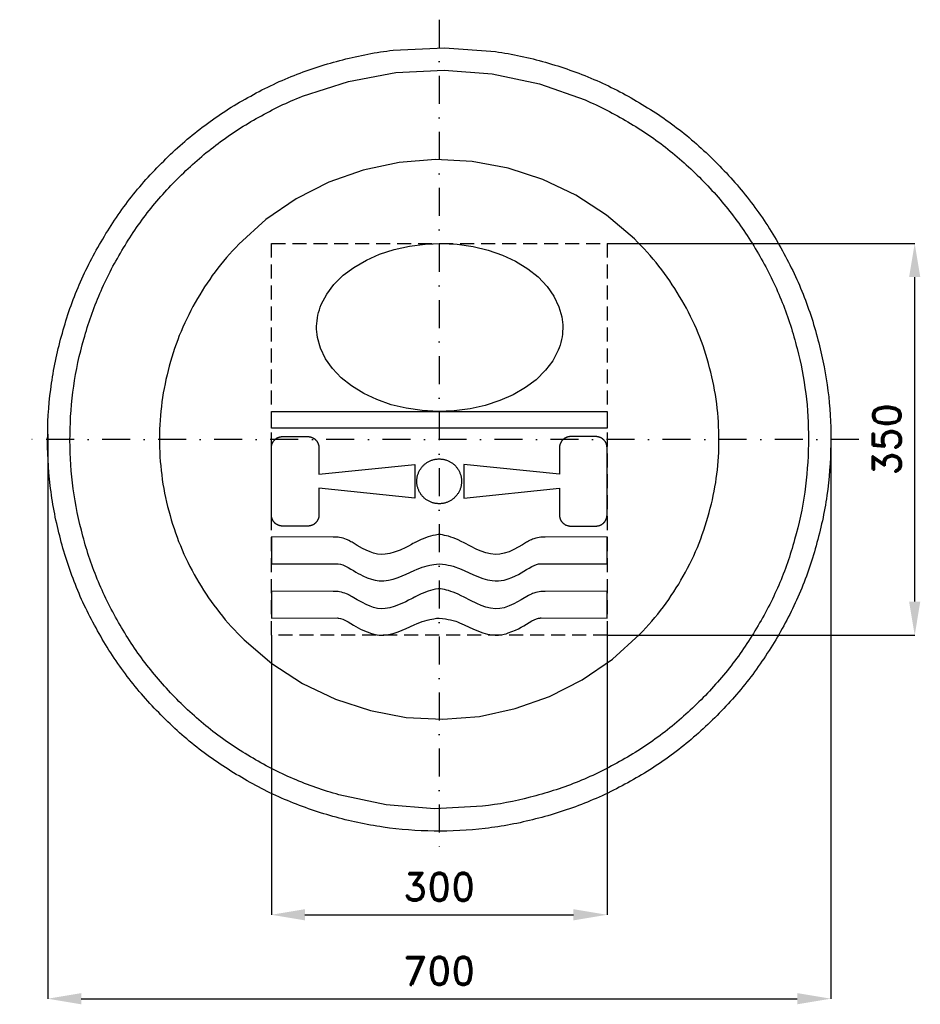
# Model space of a CAD drawing. Header units: millimetres. Extents: x -375 to 430, y -505 to 375.
import ezdxf

# ---------------------------------------------------------------- set-up
doc = ezdxf.new("R2010")
doc.units = ezdxf.units.MM
doc.header["$LTSCALE"] = 5
doc.linetypes.add('ČERCHOVANÁX2', pattern=[2, 1, -0.5, 0, -0.5])
doc.linetypes.add('ČÁRKOVANÁX2', pattern=[1.5, 1, -0.5])
doc.layers.add('Kóty', color=2, linetype='Continuous')
doc.layers.add('Značka', color=7, linetype='Continuous')
doc.styles.get("Standard").update_dxf_attribs({"font": 'romand.shx', "height": 25})
doc.dimstyles.get("Standard").update_dxf_attribs({"dimtxt": 25, "dimasz": 30, "dimexe": 0.18, "dimexo": 0.0625, "dimgap": 12.5, "dimtad": 1, "dimdec": 0, "dimzin": 0, "dimdsep": 46, "dimtxsty": 'Standard', "dimcen": 0.09, "dimadec": 0, "dimazin": 0, "dimtfac": 1, "dimtdec": 0, "dimtofl": 0, "dimtmove": 0, "dimatfit": 3, "dimfxl": 1, "dimtolj": 1, "dimtzin": 0, "dimarcsym": 0})

# ---------------------------------------------------------------- blocks, each defined once
blk = doc.blocks.new('*D2')
at = {"layer": 'Defpoints', "color": 0, "transparency": 16777216}
for p in [(-349.92, 4.7), (350.05, 0.12), (350.05, -499.82)]:
    blk.add_point(p, dxfattribs=at)
at = {"layer": 'Kóty', "color": 0, "lineweight": -2, "transparency": 16777216}
for p, q in [((-349.92, 4.64), (-349.92, -500)), ((350.05, 0.06), (350.05, -500)), ((-319.92, -499.82), (320.05, -499.82))]:
    blk.add_line(p, q, dxfattribs=at)
at = {"layer": 'Kóty', "color": 0, "transparency": 16777216}
for points in [[(-319.92, -494.82), (-319.92, -504.82), (-349.92, -499.82)], [(320.05, -494.82), (320.05, -504.82), (350.05, -499.82)]]:
    blk.add_solid(points, dxfattribs=at)
at = {"layer": 'Kóty', "color": 0, "transparency": 16777216, "insert": (0.06, -474.82), "char_height": 25, "attachment_point": 5}
blk.add_mtext('\\A1;700', dxfattribs=at)
blk = doc.blocks.new('*D3')
at = {"layer": 'Defpoints', "color": 0, "transparency": 16777216}
for p in [(150, 175), (425.04, 175), (150, -175)]:
    blk.add_point(p, dxfattribs=at)
at = {"layer": 'Kóty', "color": 0, "lineweight": -2, "transparency": 16777216}
for p, q in [((150.06, 175), (425.22, 175)), ((425.04, -145), (425.04, 145)), ((150.06, -175), (425.22, -175))]:
    blk.add_line(p, q, dxfattribs=at)
at = {"layer": 'Kóty', "color": 0, "transparency": 16777216}
for points in [[(420.04, 145), (430.04, 145), (425.04, 175)], [(420.04, -145), (430.04, -145), (425.04, -175)]]:
    blk.add_solid(points, dxfattribs=at)
at = {"layer": 'Kóty', "color": 0, "transparency": 16777216, "insert": (400.04, 0), "char_height": 25, "attachment_point": 5, "rotation": 90}
blk.add_mtext('\\A1;350', dxfattribs=at)
blk = doc.blocks.new('*D4')
at = {"layer": 'Defpoints', "color": 0, "transparency": 16777216}
for p in [(-150, -175), (150, -175), (150, -424.82)]:
    blk.add_point(p, dxfattribs=at)
at = {"layer": 'Kóty', "color": 0, "lineweight": -2, "transparency": 16777216}
for p, q in [((-150, -175.06), (-150, -425)), ((150, -175.06), (150, -425)), ((-120, -424.82), (120, -424.82))]:
    blk.add_line(p, q, dxfattribs=at)
at = {"layer": 'Kóty', "color": 0, "transparency": 16777216}
for points in [[(-120, -419.82), (-120, -429.82), (-150, -424.82)], [(120, -419.82), (120, -429.82), (150, -424.82)]]:
    blk.add_solid(points, dxfattribs=at)
at = {"layer": 'Kóty', "color": 0, "transparency": 16777216, "insert": (0, -399.82), "char_height": 25, "attachment_point": 5}
blk.add_mtext('\\A1;300', dxfattribs=at)

msp = doc.modelspace()

# ---------------------------------------------------------------- linework, layer by layer
at = {"layer": 'Značka', "color": 6, "linetype": 'ČERCHOVANÁX2', "lineweight": 25, "ltscale": 5}
for p, q in [((0, 375), (0, -375)), ((375, 0), (-375, 0))]:
    msp.add_line(p, q, dxfattribs=at)
at = {"layer": 'Značka', "color": 5}
for points in [[(350, 0, -0.001601), (349.99, -2.3), (349.97, -4.6, -0.03217), (346.49, -50.2, -0.035729), (336.86, -95, -0.036679), (321.83, -138.3, -0.034743), (300.79, -179, -0.034021), (274.96, -216.8, -0.034461), (244.23, -250.7, -0.034568), (209.51, -280.6, -0.034426), (171.02, -305.4, -0.03443), (129.75, -325.2, -0.034436), (86.15, -339.2, -0.034403), (41.16, -347.7, -0.034423), (-4.58, -350, -0.03444), (-50.24, -346.5, -0.034449), (-95, -336.9, -0.034466), (-138.22, -321.7, -0.034381), (-178.95, -300.8, -0.034408), (-216.78, -275, -0.034468), (-250.71, -244.2, -0.034408), (-280.56, -209.5, -0.03441), (-305.37, -171, -0.034426), (-325.22, -129.8, -0.034407), (-339.23, -86.2, -0.03442), (-347.72, -41.2, -0.034412), (-349.97, 4.6, -0.034413), (-346.53, 50.2, -0.034426), (-336.86, 95, -0.03441), (-321.72, 138.2, -0.034392), (-300.79, 179, -0.03442), (-274.98, 216.8, -0.034413), (-244.23, 250.7, -0.034435), (-209.5, 280.6, -0.034388), (-171.02, 305.4, -0.034447), (-129.75, 325.2, -0.034437), (-86.15, 339.2, -0.034402), (-41.16, 347.7), (4.58, 350), (50.24, 346.5, -0.034448), (95, 336.9, -0.034389), (138.22, 321.7, -0.034386), (178.95, 300.8, -0.034378), (216.77, 275, -0.03441), (250.71, 244.2, -0.034411), (280.57, 209.5, -0.034477), (305.37, 171, -0.034443), (325.2, 129.8, -0.034086), (339.23, 86.2, -0.032779), (347.51, 43.4, -0.034262), (350, 0)], [(110.45, 100, -0.002508), (110.45, 99.5), (110.44, 99, -0.047227), (109.31, 89.1, -0.048695), (106.32, 79.6), (101.46, 70.1), (94.99, 61.7), (86.63, 53.3), (77.21, 46.3), (66.05, 39.7), (54.2, 34.6), (41.05, 30.3), (27.53, 27.3), (13.33, 25.5), (-0.99, 25), (-15.26, 25.7), (-29.41, 27.8), (-42.8, 31), (-55.79, 35.5), (-67.42, 40.9), (-78.34, 47.7), (-87.49, 54.9), (-95.52, 63.4), (-101.64, 72), (-106.16, 81.5), (-108.81, 91.1, -0.050757), (-109.54, 101, -0.050709), (-108.43, 110.9, -0.047107), (-105.42, 120.4), (-100.52, 129.8), (-94.08, 138.3), (-85.73, 146.7), (-76.3, 153.7), (-65.14, 160.2), (-53.29, 165.4), (-40.14, 169.7), (-26.62, 172.7), (-12.42, 174.5), (1.89, 175), (16.17, 174.3), (30.31, 172.2), (43.7, 169), (56.7, 164.5), (68.33, 159.1), (79.25, 152.3), (88.4, 145.1), (96.43, 136.6), (102.54, 128), (107.07, 118.5), (109.65, 109.4, -0.050378), (110.45, 100)]]:
    msp.add_lwpolyline(points, format="xyb", dxfattribs=at)
at = {"layer": 'Značka', "color": 1}
for points in [[(330, 0, -0.001695), (329.99, -2.2), (329.97, -4.3, -0.03217), (326.69, -47.3, -0.035726), (317.61, -89.6, -0.036664), (303.44, -130.4, -0.034751), (283.6, -168.7, -0.034018), (259.25, -204.4, -0.03446), (230.27, -236.4, -0.034573), (197.54, -264.5, -0.034452), (161.25, -287.9, -0.034372), (122.33, -306.6, -0.034434), (81.23, -319.8, -0.034419), (38.8, -327.9), (-4.32, -330), (-47.37, -326.7), (-89.58, -317.6, -0.034449), (-130.32, -303.3, -0.034463), (-168.73, -283.6, -0.034408), (-204.39, -259.3, -0.034405), (-236.38, -230.3, -0.034408), (-264.53, -197.5, -0.034408), (-287.92, -161.2, -0.034447), (-306.64, -122.3, -0.034431), (-319.85, -81.2, -0.034408), (-327.85, -38.8, -0.034415), (-329.97, 4.3, -0.034411), (-326.73, 47.4, -0.034417), (-317.61, 89.6, -0.03442), (-303.33, 130.3, -0.034408), (-283.6, 168.7, -0.034423), (-259.27, 204.4, -0.034409), (-230.27, 236.4, -0.034406), (-197.53, 264.5, -0.034449), (-161.25, 287.9, -0.03439), (-122.34, 306.6), (-81.23, 319.8), (-38.8, 327.9), (4.32, 330), (47.37, 326.7), (89.58, 317.6), (130.32, 303.3, -0.034388), (168.73, 283.6, -0.034451), (204.39, 259.3, -0.034418), (236.38, 230.3, -0.034407), (264.53, 197.5, -0.034474), (287.92, 161.2, -0.034442), (306.62, 122.3, -0.034075), (319.85, 81.2, -0.032805), (327.65, 40.9, -0.034264), (330, 0)], [(250, 0), (249.99, 1.6), (249.98, 3.3, 0.032169), (247.49, 35.9, 0.035735), (240.61, 67.9, 0.036679), (229.88, 98.8, 0.03473), (214.85, 127.8, 0.034036), (196.4, 154.8, 0.034444), (174.45, 179.1), (149.65, 200.4), (122.16, 218.1), (92.68, 232.3), (61.54, 242.3), (29.4, 248.4), (-3.27, 250), (-35.89, 247.5), (-67.86, 240.6), (-98.73, 229.8), (-127.82, 214.9), (-154.84, 196.4), (-179.08, 174.4, 0.034398), (-200.4, 149.6, 0.034393), (-218.12, 122.2, 0.034407), (-232.3, 92.7, 0.034427), (-242.31, 61.5, 0.034409), (-248.37, 29.4, 0.03442), (-249.98, -3.3, 0.034428), (-247.52, -35.9, 0.03443), (-240.61, -67.9, 0.034438), (-229.8, -98.7, 0.034395), (-214.85, -127.8, 0.034408), (-196.41, -154.8, 0.034385), (-174.45, -179.1), (-149.65, -200.4), (-122.16, -218.1), (-92.68, -232.3), (-61.54, -242.3), (-29.4, -248.4), (3.27, -250), (35.89, -247.5), (67.86, -240.6), (98.73, -229.8), (127.82, -214.9), (154.84, -196.4), (179.08, -174.4, 0.034397), (200.4, -149.6, 0.034505), (218.12, -122.2, 0.034401), (232.29, -92.7, 0.034083), (242.31, -61.5, 0.032811), (248.22, -31, 0.034279), (250, 0)]]:
    msp.add_lwpolyline(points, format="xyb", dxfattribs=at)
at = {"layer": 'Značka', "color": 6, "linetype": 'ČÁRKOVANÁX2', "ltscale": 2.5}
msp.add_lwpolyline([(150, -175), (-150, -175), (-150, 175), (150, 175), (150, -175)], dxfattribs=at)
at = {"layer": 'Značka', "color": 5}
for points in [[(-150, 10), (-150, 25), (150, 25), (150, 10), (-150, 10)], [(-150, -67.5), (-150, -7.5), (-150, -7.4), (-150, -7.2), (-150, -7.2), (-149.99, -7.1), (-149.98, -6.8), (-149.96, -6.6), (-149.93, -6.3), (-149.88, -5.9), (-149.83, -5.6), (-149.76, -5.3), (-149.68, -5), (-149.59, -4.7), (-149.49, -4.3), (-149.39, -4), (-149.27, -3.7), (-149.14, -3.4), (-149, -3.1), (-148.85, -2.8), (-148.69, -2.6), (-148.53, -2.3), (-148.35, -2), (-148.17, -1.7), (-147.98, -1.5), (-147.78, -1.2), (-147.57, -1), (-147.35, -0.7), (-147.12, -0.5), (-146.88, -0.2), (-146.64, 0), (-146.4, 0.2), (-146.14, 0.4), (-145.88, 0.6), (-145.61, 0.8), (-145.34, 1), (-145.06, 1.1), (-144.77, 1.3), (-144.48, 1.4), (-144.19, 1.6), (-143.89, 1.7), (-143.59, 1.8), (-143.28, 2), (-142.97, 2.1), (-142.65, 2.1), (-142.34, 2.2), (-142.08, 2.3), (-141.82, 2.3), (-141.56, 2.4), (-141.29, 2.4), (-141.03, 2.5), (-140.77, 2.5), (-140.56, 2.5), (-140.35, 2.5), (-140.29, 2.5), (-140.24, 2.5), (-140.12, 2.5), (-140, 2.5), (-117.51, 2.5), (-117.37, 2.5), (-117.24, 2.5), (-117.18, 2.5), (-117.11, 2.5), (-116.85, 2.5), (-116.59, 2.5), (-116.27, 2.4), (-115.94, 2.4), (-115.62, 2.3), (-115.3, 2.3), (-114.98, 2.2), (-114.67, 2.1), (-114.35, 2), (-114.04, 1.9), (-113.74, 1.8), (-113.44, 1.6), (-113.14, 1.5), (-112.85, 1.4), (-112.56, 1.2), (-112.28, 1), (-112, 0.9), (-111.73, 0.7), (-111.47, 0.5), (-111.21, 0.3), (-110.96, 0.1), (-110.72, -0.2), (-110.48, -0.4), (-110.25, -0.6), (-110.03, -0.9), (-109.82, -1.1), (-109.61, -1.4), (-109.41, -1.6), (-109.22, -1.9), (-109.05, -2.2), (-108.88, -2.4), (-108.72, -2.7), (-108.57, -3), (-108.42, -3.3), (-108.29, -3.6), (-108.17, -3.9), (-108.06, -4.2), (-107.95, -4.5), (-107.86, -4.8), (-107.78, -5.2), (-107.72, -5.4), (-107.67, -5.7), (-107.62, -5.9), (-107.59, -6.2), (-107.55, -6.5), (-107.53, -6.7), (-107.52, -6.9), (-107.51, -7.2), (-107.51, -7.2), (-107.51, -7.3), (-107.51, -7.4), (-107.51, -7.5), (-107.51, -31.2), (-21.92, -22.5), (-21.92, -52.5), (-107.51, -43.7), (-107.51, -67.5), (-107.51, -67.6), (-107.51, -67.8), (-107.51, -67.8), (-107.51, -67.9), (-107.53, -68.2), (-107.55, -68.4), (-107.58, -68.7), (-107.63, -69.1), (-107.68, -69.4), (-107.75, -69.7), (-107.83, -70), (-107.92, -70.3), (-108.01, -70.7), (-108.12, -71), (-108.24, -71.3), (-108.36, -71.6), (-108.5, -71.9), (-108.65, -72.2), (-108.81, -72.4), (-108.98, -72.7), (-109.16, -73), (-109.34, -73.3), (-109.53, -73.5), (-109.73, -73.8), (-109.94, -74), (-110.16, -74.3), (-110.39, -74.5), (-110.62, -74.8), (-110.86, -75), (-111.11, -75.2), (-111.36, -75.4), (-111.63, -75.6), (-111.89, -75.8), (-112.17, -76), (-112.45, -76.1), (-112.73, -76.3), (-113.02, -76.4), (-113.32, -76.6), (-113.62, -76.7), (-113.92, -76.8), (-114.23, -77), (-114.54, -77.1), (-114.85, -77.1), (-115.17, -77.2), (-115.43, -77.3), (-115.69, -77.3), (-115.95, -77.4), (-116.21, -77.4), (-116.48, -77.5), (-116.74, -77.5), (-116.95, -77.5), (-117.16, -77.5), (-117.21, -77.5), (-117.27, -77.5), (-117.39, -77.5), (-117.51, -77.5), (-140, -77.5), (-140.13, -77.5), (-140.26, -77.5), (-140.33, -77.5), (-140.39, -77.5), (-140.66, -77.5), (-140.92, -77.5), (-141.24, -77.4), (-141.57, -77.4), (-141.89, -77.3), (-142.21, -77.3), (-142.53, -77.2), (-142.84, -77.1), (-143.15, -77), (-143.46, -76.9), (-143.77, -76.8), (-144.07, -76.6), (-144.37, -76.5), (-144.66, -76.4), (-144.94, -76.2), (-145.23, -76), (-145.5, -75.9), (-145.77, -75.7), (-146.04, -75.5), (-146.3, -75.3), (-146.55, -75.1), (-146.79, -74.8), (-147.03, -74.6), (-147.25, -74.4), (-147.48, -74.1), (-147.69, -73.9), (-147.9, -73.6), (-148.09, -73.4), (-148.28, -73.1), (-148.46, -72.8), (-148.63, -72.6), (-148.79, -72.3), (-148.94, -72), (-149.08, -71.7), (-149.22, -71.4), (-149.34, -71.1), (-149.45, -70.8), (-149.55, -70.5), (-149.64, -70.2), (-149.72, -69.8), (-149.78, -69.6), (-149.84, -69.3), (-149.88, -69.1), (-149.92, -68.8), (-149.95, -68.5), (-149.98, -68.3), (-149.99, -68.1), (-150, -67.8), (-150, -67.8), (-150, -67.7), (-150, -67.6), (-150, -67.5)], [(150, -67.5), (150, -7.5), (150, -7.4), (150, -7.2), (150, -7.2), (149.99, -7.1), (149.98, -6.8), (149.96, -6.6), (149.93, -6.3), (149.88, -5.9), (149.83, -5.6), (149.76, -5.3), (149.68, -5), (149.59, -4.7), (149.49, -4.3), (149.39, -4), (149.27, -3.7), (149.14, -3.4), (149, -3.1), (148.85, -2.8), (148.69, -2.6), (148.53, -2.3), (148.35, -2), (148.17, -1.7), (147.98, -1.5), (147.78, -1.2), (147.57, -1), (147.35, -0.7), (147.12, -0.5), (146.88, -0.2), (146.64, 0), (146.4, 0.2), (146.14, 0.4), (145.88, 0.6), (145.61, 0.8), (145.34, 1), (145.06, 1.1), (144.77, 1.3), (144.48, 1.4), (144.19, 1.6), (143.89, 1.7), (143.59, 1.8), (143.28, 2), (142.97, 2.1), (142.65, 2.1), (142.34, 2.2), (142.08, 2.3), (141.82, 2.3), (141.56, 2.4), (141.29, 2.4), (141.03, 2.5), (140.77, 2.5), (140.56, 2.5), (140.35, 2.5), (140.29, 2.5), (140.24, 2.5), (140.12, 2.5), (140, 2.5), (117.51, 2.5), (117.37, 2.5), (117.24, 2.5), (117.18, 2.5), (117.11, 2.5), (116.85, 2.5), (116.59, 2.5), (116.27, 2.4), (115.94, 2.4), (115.62, 2.3), (115.3, 2.3), (114.98, 2.2), (114.67, 2.1), (114.35, 2), (114.04, 1.9), (113.74, 1.8), (113.44, 1.6), (113.14, 1.5), (112.85, 1.4), (112.56, 1.2), (112.28, 1), (112, 0.9), (111.73, 0.7), (111.47, 0.5), (111.21, 0.3), (110.96, 0.1), (110.72, -0.2), (110.48, -0.4), (110.25, -0.6), (110.03, -0.9), (109.82, -1.1), (109.61, -1.4), (109.41, -1.6), (109.22, -1.9), (109.05, -2.2), (108.88, -2.4), (108.72, -2.7), (108.57, -3), (108.42, -3.3), (108.29, -3.6), (108.17, -3.9), (108.06, -4.2), (107.95, -4.5), (107.86, -4.8), (107.78, -5.2), (107.72, -5.4), (107.67, -5.7), (107.62, -5.9), (107.59, -6.2), (107.55, -6.5), (107.53, -6.7), (107.52, -6.9), (107.51, -7.2), (107.51, -7.2), (107.51, -7.3), (107.51, -7.4), (107.51, -7.5), (107.51, -31.2), (21.92, -22.5), (21.92, -52.5), (107.51, -43.7), (107.51, -67.5), (107.51, -67.6), (107.51, -67.8), (107.51, -67.8), (107.51, -67.9), (107.53, -68.2), (107.55, -68.4), (107.58, -68.7), (107.63, -69.1), (107.68, -69.4), (107.75, -69.7), (107.83, -70), (107.92, -70.3), (108.01, -70.7), (108.12, -71), (108.24, -71.3), (108.36, -71.6), (108.5, -71.9), (108.65, -72.2), (108.81, -72.4), (108.98, -72.7), (109.16, -73), (109.34, -73.3), (109.53, -73.5), (109.73, -73.8), (109.94, -74), (110.16, -74.3), (110.39, -74.5), (110.62, -74.8), (110.86, -75), (111.11, -75.2), (111.36, -75.4), (111.63, -75.6), (111.89, -75.8), (112.17, -76), (112.45, -76.1), (112.73, -76.3), (113.02, -76.4), (113.32, -76.6), (113.62, -76.7), (113.92, -76.8), (114.23, -77), (114.54, -77.1), (114.85, -77.1), (115.17, -77.2), (115.43, -77.3), (115.69, -77.3), (115.95, -77.4), (116.21, -77.4), (116.48, -77.5), (116.74, -77.5), (116.95, -77.5), (117.16, -77.5), (117.21, -77.5), (117.27, -77.5), (117.39, -77.5), (117.51, -77.5), (140, -77.5), (140.13, -77.5), (140.26, -77.5), (140.33, -77.5), (140.39, -77.5), (140.66, -77.5), (140.92, -77.5), (141.24, -77.4), (141.57, -77.4), (141.89, -77.3), (142.21, -77.3), (142.53, -77.2), (142.84, -77.1), (143.15, -77), (143.46, -76.9), (143.77, -76.8), (144.07, -76.6), (144.37, -76.5), (144.66, -76.4), (144.94, -76.2), (145.23, -76), (145.5, -75.9), (145.77, -75.7), (146.04, -75.5), (146.3, -75.3), (146.55, -75.1), (146.79, -74.8), (147.03, -74.6), (147.25, -74.4), (147.48, -74.1), (147.69, -73.9), (147.9, -73.6), (148.09, -73.4), (148.28, -73.1), (148.46, -72.8), (148.63, -72.6), (148.79, -72.3), (148.94, -72), (149.08, -71.7), (149.22, -71.4), (149.34, -71.1), (149.45, -70.8), (149.55, -70.5), (149.64, -70.2), (149.72, -69.8), (149.78, -69.6), (149.84, -69.3), (149.88, -69.1), (149.92, -68.8), (149.95, -68.5), (149.98, -68.3), (149.99, -68.1), (150, -67.8), (150, -67.8), (150, -67.7), (150, -67.6), (150, -67.5)], [(19.97, -37.5), (19.97, -37.6), (19.97, -37.8), (19.97, -37.9), (19.96, -38), (19.95, -38.5), (19.91, -39.1), (19.85, -39.7), (19.77, -40.4), (19.67, -41), (19.54, -41.7), (19.39, -42.3), (19.22, -42.9), (19.04, -43.6), (18.84, -44.2), (18.61, -44.8), (18.36, -45.4), (18.09, -46), (17.8, -46.6), (17.49, -47.2), (17.16, -47.7), (16.82, -48.3), (16.46, -48.8), (16.08, -49.4), (15.68, -49.9), (15.27, -50.4), (14.84, -50.9), (14.39, -51.4), (13.93, -51.8), (13.45, -52.3), (12.97, -52.7), (12.46, -53.1), (11.95, -53.5), (11.41, -53.9), (10.87, -54.3), (10.31, -54.6), (9.75, -55), (9.17, -55.3), (8.59, -55.6), (7.99, -55.8), (7.39, -56.1), (6.78, -56.3), (6.16, -56.5), (5.53, -56.7), (4.9, -56.9), (4.26, -57), (3.62, -57.2), (2.98, -57.3), (2.33, -57.4), (1.68, -57.4), (1.02, -57.5), (0.37, -57.5), (-0.29, -57.5), (-0.94, -57.5), (-1.59, -57.4), (-2.25, -57.4), (-2.9, -57.3), (-3.54, -57.2), (-4.18, -57.1), (-4.82, -56.9), (-5.45, -56.7), (-6.08, -56.6), (-6.7, -56.4), (-7.32, -56.1), (-7.92, -55.9), (-8.52, -55.6), (-9.11, -55.3), (-9.68, -55), (-10.25, -54.7), (-10.81, -54.3), (-11.35, -54), (-11.89, -53.6), (-12.41, -53.2), (-12.92, -52.8), (-13.41, -52.4), (-13.89, -51.9), (-14.35, -51.5), (-14.8, -51), (-15.24, -50.5), (-15.65, -50), (-16.05, -49.5), (-16.44, -48.9), (-16.8, -48.4), (-17.15, -47.8), (-17.47, -47.3), (-17.79, -46.7), (-18.08, -46.1), (-18.35, -45.5), (-18.61, -44.9), (-18.84, -44.3), (-19.05, -43.7), (-19.24, -43.1), (-19.41, -42.4), (-19.56, -41.8), (-19.69, -41.1), (-19.8, -40.5), (-19.89, -39.9), (-19.96, -39.2), (-20, -38.5), (-20.02, -37.9), (-20.02, -37.2), (-20, -36.6), (-19.97, -35.9), (-19.91, -35.3), (-19.82, -34.6), (-19.72, -34), (-19.59, -33.3), (-19.44, -32.7), (-19.27, -32.1), (-19.09, -31.4), (-18.88, -30.8), (-18.65, -30.2), (-18.41, -29.6), (-18.14, -29), (-17.85, -28.4), (-17.54, -27.8), (-17.21, -27.3), (-16.87, -26.7), (-16.51, -26.2), (-16.13, -25.6), (-15.74, -25.1), (-15.32, -24.6), (-14.89, -24.1), (-14.44, -23.6), (-13.98, -23.2), (-13.5, -22.7), (-13.02, -22.3), (-12.51, -21.9), (-12, -21.5), (-11.46, -21.1), (-10.92, -20.7), (-10.36, -20.4), (-9.8, -20), (-9.22, -19.7), (-8.64, -19.4), (-8.04, -19.2), (-7.44, -18.9), (-6.83, -18.7), (-6.21, -18.5), (-5.58, -18.3), (-4.95, -18.1), (-4.31, -18), (-3.67, -17.8), (-3.03, -17.7), (-2.38, -17.6), (-1.73, -17.6), (-1.07, -17.5), (-0.42, -17.5), (0.24, -17.5), (0.89, -17.5), (1.54, -17.6), (2.2, -17.6), (2.85, -17.7), (3.49, -17.8), (4.13, -17.9), (4.77, -18.1), (5.4, -18.3), (6.03, -18.4), (6.65, -18.6), (7.27, -18.9), (7.87, -19.1), (8.47, -19.4), (9.06, -19.7), (9.63, -20), (10.2, -20.3), (10.76, -20.7), (11.3, -21), (11.84, -21.4), (12.36, -21.8), (12.87, -22.2), (13.36, -22.6), (13.84, -23.1), (14.3, -23.5), (14.75, -24), (15.19, -24.5), (15.6, -25), (16, -25.5), (16.39, -26.1), (16.75, -26.6), (17.1, -27.2), (17.42, -27.7), (17.73, -28.3), (18.03, -28.9), (18.3, -29.5), (18.55, -30.1), (18.79, -30.7), (19, -31.3), (19.19, -31.9), (19.36, -32.6), (19.5, -33.2), (19.63, -33.8), (19.74, -34.4), (19.83, -35), (19.9, -35.6), (19.94, -36.3), (19.97, -36.8), (19.97, -37.3), (19.97, -37.4), (19.97, -37.5)], [(150, -87.1), (94.74, -87.3), (94.51, -87.3), (94.28, -87.3), (92.62, -87.3), (90.97, -87.4), (89.37, -87.6), (87.78, -88), (86.22, -88.3), (84.68, -88.8), (83.52, -89.2), (82.37, -89.7), (81.25, -90.2), (80.15, -90.7), (79.97, -90.8), (79.8, -90.9), (78.87, -91.5), (77.94, -92), (76.18, -93), (74.43, -94.1), (70.55, -96.3), (66.61, -98.4), (62.46, -100.4), (58.13, -101.8), (54.3, -102.6), (50.4, -102.8), (45.92, -102.3), (41.53, -101.3), (37.48, -99.9), (33.55, -98.3), (27.85, -95.5), (22.23, -92.5), (19.62, -91.2), (16.98, -89.9), (14.81, -88.9), (12.61, -88.1), (10.45, -87.3), (8.26, -86.6), (6.53, -86.2), (4.78, -85.8), (2.94, -85.4), (1.08, -85.1), (0.75, -85.1), (0.42, -85.1), (0.42, -85), (0.42, -85), (0.41, -85), (0.37, -85), (0.32, -85), (0.28, -85), (0.24, -85), (0.2, -85), (0.15, -85), (0.12, -85), (0.08, -85), (0.05, -85), (0.01, -85), (0.01, -85), (0, -85), (-0.01, -85), (-0.01, -85), (-0.03, -85), (-0.04, -85), (-0.07, -85), (-0.1, -85), (-0.14, -85), (-0.19, -85), (-0.23, -85), (-0.27, -85), (-0.31, -85), (-0.34, -85), (-0.38, -85), (-0.41, -85), (-0.42, -85), (-0.42, -85), (-0.42, -85.1), (-0.75, -85.1), (-1.08, -85.1), (-3.37, -85.5), (-5.65, -85.9), (-7.84, -86.5), (-10, -87.2), (-12.19, -87.9), (-14.36, -88.8), (-16.11, -89.5), (-17.85, -90.3), (-19.72, -91.2), (-21.57, -92.2), (-21.9, -92.3), (-22.23, -92.5), (-23.55, -93.2), (-24.87, -94), (-27.31, -95.3), (-29.78, -96.5), (-34.95, -98.9), (-40.29, -100.9), (-44.26, -102), (-48.33, -102.6), (-51.83, -102.8), (-55.31, -102.5), (-58.63, -101.7), (-61.85, -100.6), (-65.27, -99.1), (-68.59, -97.4), (-73.28, -94.7), (-77.94, -92), (-78.87, -91.5), (-79.8, -90.9), (-79.97, -90.8), (-80.15, -90.7), (-80.53, -90.5), (-80.9, -90.4), (-81.91, -89.9), (-82.93, -89.4), (-84.4, -88.9), (-85.9, -88.4), (-87.46, -88), (-89.05, -87.7), (-90.32, -87.5), (-91.61, -87.4), (-92.94, -87.3), (-94.28, -87.3), (-94.51, -87.3), (-94.74, -87.3), (-150, -87.1), (-150, -111.3), (-90.99, -111.1), (-90.67, -111.1), (-90.35, -111.1), (-88.19, -111.5), (-86.09, -112.1), (-83.68, -113.2), (-81.36, -114.5), (-78.95, -115.9), (-76.58, -117.3), (-74.53, -118.6), (-72.45, -119.9), (-70.36, -120.9), (-68.23, -121.9), (-64.41, -123.6), (-60.49, -124.9), (-57.17, -125.9), (-53.77, -126.4), (-49.6, -126.5), (-45.44, -125.9), (-41.04, -124.9), (-36.76, -123.5), (-29.47, -120.5), (-22.32, -117.2), (-19.85, -116), (-17.35, -115), (-15.17, -114.2), (-12.95, -113.5), (-10.68, -112.9), (-8.4, -112.4), (-6.54, -112), (-4.68, -111.7), (-2.34, -111.4), (0, -111.2), (2.81, -111.4), (5.61, -111.9), (7.93, -112.3), (10.23, -112.8), (12.5, -113.4), (14.73, -114.1), (16.48, -114.7), (18.2, -115.3), (20.27, -116.2), (22.32, -117.2), (30.6, -121.1), (39.14, -124.3), (43.17, -125.5), (47.3, -126.2), (50.16, -126.5), (53.03, -126.5), (55.49, -126.2), (57.92, -125.7), (59.85, -125.1), (61.76, -124.5), (65.03, -123.3), (68.23, -121.9), (70.83, -120.7), (73.34, -119.3), (75.69, -117.9), (78.01, -116.4), (80.37, -115), (82.79, -113.7), (84.86, -112.7), (87.01, -111.8), (88.66, -111.3), (90.35, -111.1), (90.67, -111.1), (90.99, -111.1), (150, -111.3), (150, -87.1)], [(150, -135.7), (94.74, -135.9), (94.51, -135.9), (94.28, -135.8), (92.62, -135.8), (90.97, -136), (89.36, -136.2), (87.78, -136.5), (86.22, -136.9), (84.68, -137.3), (83.52, -137.8), (82.37, -138.2), (81.07, -138.8), (79.8, -139.5), (73.23, -143.3), (66.61, -147), (62.47, -148.9), (58.13, -150.4), (54.3, -151.1), (50.4, -151.3), (45.92, -150.9), (41.53, -149.8), (37.48, -148.5), (33.55, -146.8), (27.85, -144), (22.23, -141), (19.62, -139.7), (16.98, -138.4), (14.81, -137.5), (12.61, -136.6), (10.45, -135.8), (8.26, -135.2), (6.53, -134.7), (4.78, -134.3), (2.94, -134), (1.08, -133.7), (0.75, -133.7), (0.42, -133.6), (0.42, -133.5), (0.42, -133.5), (0.41, -133.5), (0.37, -133.6), (0.32, -133.6), (0.28, -133.6), (0.24, -133.6), (0.2, -133.6), (0.15, -133.6), (0.12, -133.6), (0.08, -133.6), (0.05, -133.6), (0.01, -133.6), (0.01, -133.6), (0, -133.6), (-0.01, -133.6), (-0.01, -133.6), (-0.03, -133.6), (-0.04, -133.6), (-0.07, -133.6), (-0.1, -133.6), (-0.14, -133.6), (-0.19, -133.6), (-0.23, -133.6), (-0.27, -133.6), (-0.31, -133.6), (-0.34, -133.6), (-0.38, -133.6), (-0.41, -133.5), (-0.42, -133.5), (-0.42, -133.5), (-0.42, -133.6), (-0.75, -133.7), (-1.08, -133.7), (-3.37, -134), (-5.65, -134.5), (-7.84, -135), (-10, -135.7), (-12.19, -136.5), (-14.36, -137.3), (-16.11, -138), (-17.85, -138.8), (-19.72, -139.7), (-21.57, -140.7), (-21.9, -140.9), (-22.23, -141), (-23.55, -141.8), (-24.87, -142.5), (-27.31, -143.8), (-29.78, -145.1), (-34.95, -147.4), (-40.29, -149.4), (-44.26, -150.5), (-48.33, -151.2), (-51.83, -151.3), (-55.31, -151), (-58.63, -150.3), (-61.85, -149.1), (-65.27, -147.6), (-68.59, -145.9), (-73.28, -143.3), (-77.94, -140.6), (-78.87, -140), (-79.8, -139.5), (-79.97, -139.4), (-80.15, -139.3), (-80.53, -139.1), (-80.9, -138.9), (-81.91, -138.4), (-82.93, -138), (-84.4, -137.4), (-85.9, -137), (-87.46, -136.6), (-89.05, -136.2), (-90.32, -136), (-91.61, -135.9), (-92.94, -135.8), (-94.28, -135.8), (-94.51, -135.9), (-94.74, -135.9), (-150, -135.7), (-150, -159.8), (-90.99, -159.6), (-90.67, -159.6), (-90.35, -159.7), (-88.19, -160), (-86.09, -160.7), (-83.68, -161.8), (-81.36, -163), (-78.95, -164.4), (-76.58, -165.9), (-74.53, -167.2), (-72.45, -168.4), (-70.37, -169.5), (-68.23, -170.5), (-64.41, -172.1), (-60.49, -173.5), (-57.17, -174.4), (-53.77, -174.9), (-49.6, -175), (-45.44, -174.5), (-41.04, -173.5), (-36.76, -172.1), (-29.47, -169.1), (-22.32, -165.7), (-19.85, -164.6), (-17.35, -163.5), (-15.17, -162.8), (-12.95, -162.1), (-10.68, -161.5), (-8.4, -160.9), (-6.54, -160.6), (-4.68, -160.3), (-2.34, -159.9), (0, -159.8), (2.81, -160), (5.61, -160.4), (7.93, -160.9), (10.23, -161.4), (12.5, -161.9), (14.73, -162.6), (16.48, -163.2), (18.2, -163.9), (20.27, -164.8), (22.32, -165.7), (30.6, -169.6), (39.14, -172.9), (43.17, -174), (47.3, -174.8), (50.16, -175), (53.03, -175), (55.49, -174.7), (57.92, -174.2), (59.85, -173.7), (61.76, -173), (65.03, -171.8), (68.23, -170.5), (70.83, -169.3), (73.34, -167.9), (75.69, -166.5), (78.01, -165), (80.37, -163.6), (82.79, -162.2), (84.86, -161.2), (87.01, -160.4), (88.66, -159.9), (90.35, -159.7), (90.67, -159.6), (90.99, -159.6), (150, -159.8), (150, -135.7)]]:
    msp.add_lwpolyline(points, dxfattribs=at)

# ---------------------------------------------------------------- dimensions: what is measured, and where the dimension line sits
at = {"layer": 'Kóty'}
dim = msp.add_linear_dim(base=(425.04, 175), p1=(150, -175), p2=(150, 175), angle=90, dimstyle='Standard', dxfattribs=at)
dim.commit()
dim.dimension.update_dxf_attribs({"geometry": '*D3', "text_midpoint": (400.04, 0)})
for base, p1, p2, picture, middle in [((350.05, -499.82), (-349.92, 4.7), (350.05, 0.12), '*D2', (0.06, -474.82)), ((150, -424.82), (-150, -175), (150, -175), '*D4', (0, -399.82))]:
    dim = msp.add_linear_dim(base=base, p1=p1, p2=p2, dimstyle='Standard', dxfattribs=at)
    dim.commit()
    dim.dimension.update_dxf_attribs({"geometry": picture, "text_midpoint": middle})

doc.saveas('drawing.dxf')
